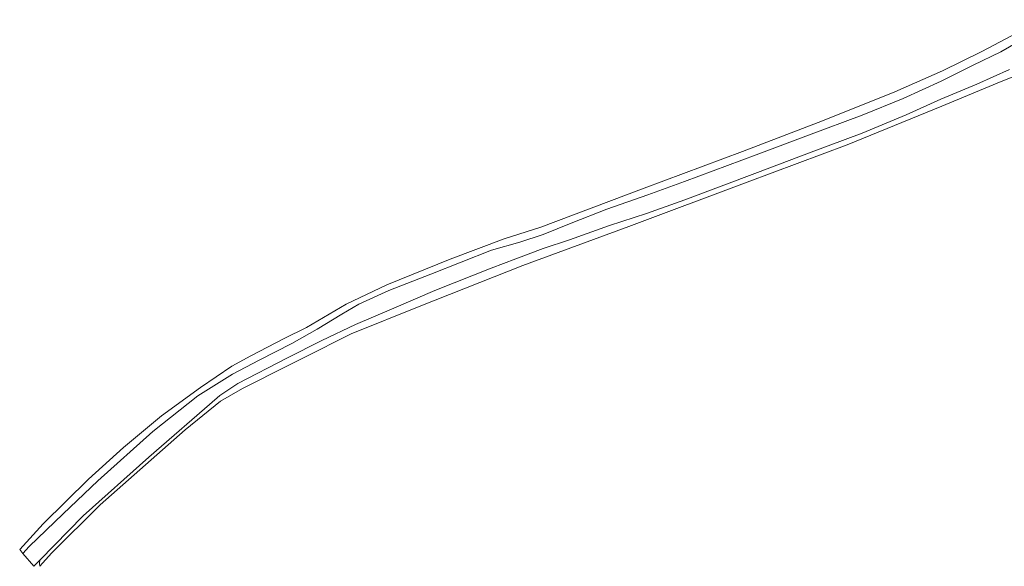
# Model space of a CAD drawing. Header units: metres. Extents: x 152610 to 160096, y 456114 to 462495.
# Tile 202 of 256: x 156469 to 156596, y 461631 to 461701. Entities that reach past the tile are written whole.
import ezdxf

# ---------------------------------------------------------------- set-up
doc = ezdxf.new("R2010")
doc.units = ezdxf.units.M
doc.header["$LTSCALE"] = 0.5
doc.layers.add('B-PV-OG-TERREIN_OEVER-GV', color=251, linetype='CONTINUOUS', lineweight=18)
doc.layers.add('B-PV-OG-WATER_SLOOT-GV', color=251, linetype='CONTINUOUS', lineweight=18)

msp = doc.modelspace()

# ---------------------------------------------------------------- linework, layer by layer
at = {"layer": 'B-PV-OG-TERREIN_OEVER-GV', "flags": 128}
for points in [[(156600.459, 461701.123), (156592.725, 461697.042), (156587.686, 461694.554), (156581.545, 461691.849), (156572.22, 461688.112), (156561.924, 461684.172), (156549.258, 461679.428), (156535.989, 461674.405), (156531.245, 461672.93), (156524.303, 461670.272), (156516.143, 461667.003), (156510.894, 461664.5), (156505.819, 461661.513), (156502.951, 461660.064), (156498.626, 461657.863), (156496.209, 461656.503), (156492.166, 461653.787), (156487.131, 461650.103), (156482.26, 461646.047), (156477.763, 461641.957), (156471.905, 461636.22), (156468.889, 461632.903), (156469.302, 461632.398), (156470.125, 461633.288), (156474.497, 461637.519), (156478.957, 461641.751), (156486.04, 461648.119), (156491.834, 461652.698), (156496.269, 461655.47), (156499.697, 461657.284), (156503.939, 461659.449), (156507.199, 461661.285), (156510.338, 461663.196), (156512.522, 461664.511), (156516.398, 461666.269), (156521.82, 461668.352), (156529.639, 461671.449), (156533.257, 461672.497), (156536.257, 461673.462), (156539.872, 461674.916), (156544.482, 461676.719), (156549.762, 461678.565), (156554.465, 461680.289), (156563.674, 461683.71), (156570.42, 461686.275), (156577.323, 461688.841), (156582.627, 461690.963), (156587.497, 461693.227), (156591.62, 461695.275), (156595.194, 461697.006), (156598.242, 461698.732)], [(156596.277, 461694.697), (156592.095, 461692.811), (156587.439, 461690.88), (156582.986, 461688.872), (156577.314, 461686.496), (156570.767, 461684.055), (156563.837, 461681.463), (156554.482, 461677.917), (156549.582, 461676.182), (156544.816, 461674.625), (156539.638, 461672.803), (156536.266, 461671.646), (156532.734, 461670.318), (156529.578, 461669.129), (156522.332, 461666.251), (156517.055, 461663.997), (156512.108, 461661.861), (156507.758, 461659.818), (156503.295, 461657.544), (156496.975, 461654.269), (156494.66, 461652.727), (156494.294, 461652.429), (156485.509, 461644.821), (156477.063, 461637.233), (156471.474, 461631.532), (156471.429, 461631.098), (156471.483, 461630.752), (156472.962, 461632.451), (156479.227, 461638.672), (156490.188, 461648.342), (156494.718, 461652.01), (156497.57, 461653.652), (156503.439, 461656.606), (156505.415, 461657.609), (156511.549, 461660.687), (156520.533, 461664.287), (156533.631, 461669.479), (156547.28, 461674.518), (156562.528, 461680.21), (156575.418, 461685.007), (156587.571, 461690.01), (156595.219, 461693.158), (156599.003, 461694.685)]]:
    msp.add_lwpolyline(points, dxfattribs=at)
at = {"layer": 'B-PV-OG-WATER_SLOOT-GV', "flags": 128}
msp.add_lwpolyline([(156598.242, 461698.732), (156595.194, 461697.006), (156591.62, 461695.275), (156587.497, 461693.227), (156582.627, 461690.963), (156577.323, 461688.841), (156570.42, 461686.275), (156563.674, 461683.71), (156554.465, 461680.289), (156549.762, 461678.565), (156544.482, 461676.719), (156539.872, 461674.916), (156536.257, 461673.462), (156533.257, 461672.497), (156529.639, 461671.449), (156521.82, 461668.352), (156516.398, 461666.269), (156512.522, 461664.511), (156510.338, 461663.196), (156507.199, 461661.285), (156503.939, 461659.449), (156499.697, 461657.284), (156496.269, 461655.47), (156491.834, 461652.698), (156486.04, 461648.119), (156478.957, 461641.751), (156474.497, 461637.519), (156470.125, 461633.288), (156469.302, 461632.398), (156470.716, 461630.759), (156471.474, 461631.532), (156477.063, 461637.233), (156485.509, 461644.821), (156494.294, 461652.429), (156494.66, 461652.727), (156496.975, 461654.269), (156503.295, 461657.544), (156507.758, 461659.818), (156512.108, 461661.861), (156517.055, 461663.997), (156522.332, 461666.251), (156529.578, 461669.129), (156532.734, 461670.318), (156536.266, 461671.646), (156539.638, 461672.803), (156544.816, 461674.625), (156549.582, 461676.182), (156554.482, 461677.917), (156563.837, 461681.463), (156570.767, 461684.055), (156577.314, 461686.496), (156582.986, 461688.872), (156587.439, 461690.88), (156592.095, 461692.811), (156596.277, 461694.697)], dxfattribs=at)

doc.saveas('drawing.dxf')
